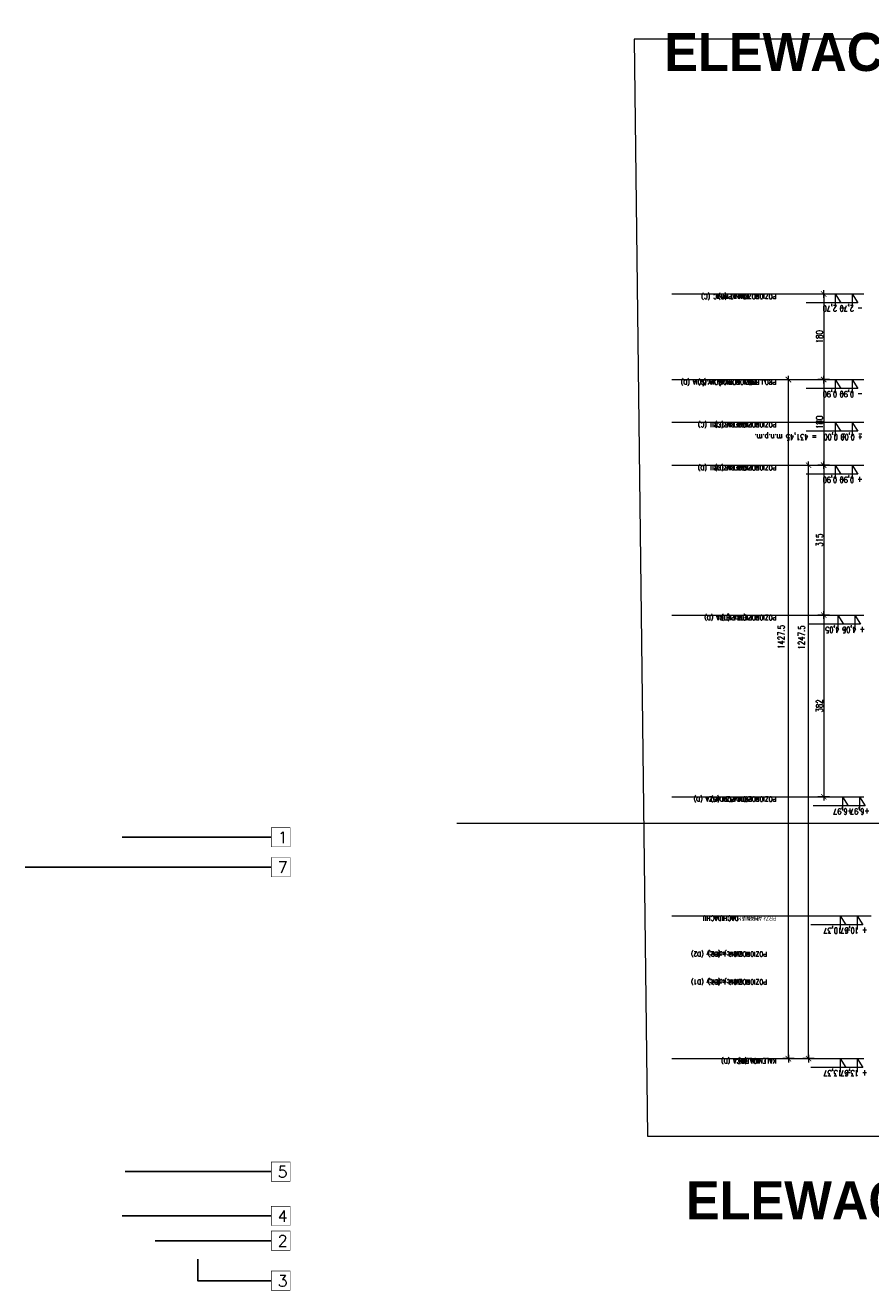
# Model space of a CAD drawing. Header units: millimetres. Extents: x 28291 to 177760, y -399809 to -170937.
# Tile 69 of 256: x 56117 to 57893, y -205603 to -202943. Entities that reach past the tile are written whole.
import ezdxf

# ---------------------------------------------------------------- set-up
doc = ezdxf.new("R2010")
doc.units = ezdxf.units.MM
doc.layers.get('0').update_dxf_attribs({"lineweight": 0})
for name, color, linetype, lineweight in [('!! 0_ Opis', 8, 'Continuous', 13), ('!! 1  WYDZIELENIE PPOŻ', 252, 'Continuous', 0), ('0-rzedne-blok', 62, 'Continuous', 13)]:
    doc.layers.add(name, color=color, linetype=linetype, lineweight=lineweight)
for name, color, linetype, lineweight, plot in [('!! 0_bloki rzędnych', 7, 'Continuous', 0, False), ('!! 0_ramki', 66, 'Continuous', 9, False), ('ND', 240, 'Continuous', 0, False)]:
    doc.layers.add(name, color=color, linetype=linetype, lineweight=lineweight, plot=plot)
doc.layers.add('!! 2_oznaczenia narozniki', color=7, linetype='Continuous')
doc.layers.add('!!_1  OPISY ELEWACJE', color=250, linetype='Continuous')
doc.styles.add('DEUTSCH', font='SIMPLEX8')
doc.styles.add('SIMPLEX', font='simplex.shx', dxfattribs={"width": 0.77})
doc.styles.add('Stil2', font='arial.ttf')
doc.styles.add('STYLE10', font='arialbd.ttf')
doc.styles.add('TXT', font='simplex.shx')
doc.dimstyles.new('OL PB 100', dxfattribs={"dimscale": 4, "dimtxt": 3.5, "dimasz": 0.2, "dimexe": 10, "dimexo": 10, "dimgap": 0.5, "dimtad": 1, "dimdec": 1, "dimrnd": 0.5, "dimzin": 9, "dimdsep": 46, "dimtxsty": 'SIMPLEX', "dimblk": 'thick_MSz', "dimcen": 0.05, "dimdle": 8, "dimse1": 1, "dimse2": 1, "dimclrd": 256, "dimclre": 256, "dimclrt": 3, "dimadec": 1, "dimazin": 2, "dimtfac": 1, "dimtdec": 1, "dimtix": 1, "dimtofl": 0, "dimtmove": 2, "dimatfit": 3, "dimldrblk": 'thick_MSz', "dimfxl": 10, "dimfxlon": 1, "dimtolj": 1, "dimlwd": -1, "dimlwe": -1, "dimarcsym": 0})

# ---------------------------------------------------------------- blocks, each defined once
blk = doc.blocks.new('D_kota')
for p, q in [((8.7, 0), (8.7, 23)), ((-0.8, 15), (8.7, 15)), ((8.7, 0), (-0.8, 15))]:
    blk.add_line(p, q)
blk.add_lwpolyline([(-0.8, 15), (57.9, 15)])
at = {"style": 'DEUTSCH', "width": 0.8}
blk.add_attdef('POZ.ARCH', (7.3, 19.7), '', height=10, dxfattribs=at)
blk = doc.blocks.new('thick_MSz')
for p, q in [((-10, 0), (10, 0)), ((0, 15), (0, -15))]:
    blk.add_line(p, q)
at = {"const_width": 2, "elevation": 2}
blk.add_lwpolyline([(-7.1, -7.1), (7.1, 7.1)], dxfattribs=at)
blk = doc.blocks.new('*D3800')
at = {"layer": 'DEFPOINTS', "color": 0, "ltscale": 100, "transparency": 16777216}
for p in [(-7256.9, 8688.1), (-7256.9, 8610.3), (-6009.6, 8600.1)]:
    blk.add_point(p, dxfattribs=at)
at = {"layer": 'ND', "ltscale": 100, "transparency": 16777216}
blk.add_line((-6010.4, 8610.3), (-7256.1, 8610.3), dxfattribs=at)
at = {"layer": 'ND', "ltscale": 100, "transparency": 16777216, "xscale": 0.8, "yscale": 0.8, "zscale": 0.8}
for p, rotation in [((-7256.9, 8610.3), 180.0000000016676), ((-6009.6, 8610.3), 1.667526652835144e-09)]:
    blk.add_blockref('thick_MSz', p, dxfattribs=dict(at, rotation=rotation))
at = {"layer": 'ND', "color": 3, "ltscale": 100, "transparency": 16777216, "insert": (-6894.8, 8595.3), "char_height": 14, "attachment_point": 5, "rotation": 180, "style": 'SIMPLEX'}
blk.add_mtext('\\A1;1247.5', dxfattribs=at)
blk = doc.blocks.new('*D3801')
at = {"layer": 'DEFPOINTS', "color": 0, "ltscale": 100, "transparency": 16777216}
for p in [(-7436.9, 8703.8), (-7256.9, 8703.8), (-7256.9, 8642)]:
    blk.add_point(p, dxfattribs=at)
at = {"layer": 'ND', "ltscale": 100, "transparency": 16777216}
blk.add_line((-7436.1, 8642), (-7257.7, 8642), dxfattribs=at)
at = {"layer": 'ND', "ltscale": 100, "transparency": 16777216, "xscale": 0.8, "yscale": 0.8, "zscale": 0.8}
for p, rotation in [((-7436.9, 8642), 180.0000000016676), ((-7256.9, 8642), 1.667526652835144e-09)]:
    blk.add_blockref('thick_MSz', p, dxfattribs=dict(at, rotation=rotation))
at = {"layer": 'ND', "color": 3, "ltscale": 100, "transparency": 16777216, "insert": (-7346.9, 8633), "char_height": 14, "attachment_point": 5, "rotation": 180, "style": 'SIMPLEX'}
blk.add_mtext('\\A1;180', dxfattribs=at)
blk = doc.blocks.new('*D3802')
at = {"layer": 'DEFPOINTS', "color": 0, "ltscale": 100, "transparency": 16777216}
for p in [(-7256.9, 8703.8), (-6941.9, 8703.8), (-6941.9, 8642)]:
    blk.add_point(p, dxfattribs=at)
at = {"layer": 'ND', "ltscale": 100, "transparency": 16777216}
blk.add_line((-7256.1, 8642), (-6942.7, 8642), dxfattribs=at)
at = {"layer": 'ND', "ltscale": 100, "transparency": 16777216, "xscale": 0.8, "yscale": 0.8, "zscale": 0.8, "rotation": 180}
blk.add_blockref('thick_MSz', (-7256.9, 8642), dxfattribs=at)
at = {"layer": 'ND', "ltscale": 100, "transparency": 16777216, "xscale": 0.8, "yscale": 0.8, "zscale": 0.8}
blk.add_blockref('thick_MSz', (-6941.9, 8642), dxfattribs=at)
at = {"layer": 'ND', "color": 3, "ltscale": 100, "transparency": 16777216, "insert": (-7099.4, 8633), "char_height": 14, "attachment_point": 5, "rotation": 180, "style": 'SIMPLEX'}
blk.add_mtext('\\A1;315', dxfattribs=at)
blk = doc.blocks.new('*D3803')
at = {"layer": 'DEFPOINTS', "color": 0, "ltscale": 100, "transparency": 16777216}
for p in [(-6941.9, 8703.8), (-6559.9, 8703.8), (-6559.9, 8642)]:
    blk.add_point(p, dxfattribs=at)
at = {"layer": 'ND', "ltscale": 100, "transparency": 16777216}
blk.add_line((-6941.1, 8642), (-6560.7, 8642), dxfattribs=at)
at = {"layer": 'ND', "ltscale": 100, "transparency": 16777216, "xscale": 0.8, "yscale": 0.8, "zscale": 0.8, "rotation": 180}
blk.add_blockref('thick_MSz', (-6941.9, 8642), dxfattribs=at)
at = {"layer": 'ND', "ltscale": 100, "transparency": 16777216, "xscale": 0.8, "yscale": 0.8, "zscale": 0.8}
blk.add_blockref('thick_MSz', (-6559.9, 8642), dxfattribs=at)
at = {"layer": 'ND', "color": 3, "ltscale": 100, "transparency": 16777216, "insert": (-6750.9, 8633), "char_height": 14, "attachment_point": 5, "rotation": 180, "style": 'SIMPLEX'}
blk.add_mtext('\\A1;382', dxfattribs=at)
blk = doc.blocks.new('*D3804')
at = {"layer": 'DEFPOINTS', "color": 0, "ltscale": 100, "transparency": 16777216}
for p in [(-7616.9, 8679.3), (-7436.9, 8679.3), (-7436.9, 8642)]:
    blk.add_point(p, dxfattribs=at)
at = {"layer": 'ND', "ltscale": 100, "transparency": 16777216}
blk.add_line((-7616.1, 8642), (-7437.7, 8642), dxfattribs=at)
at = {"layer": 'ND', "ltscale": 100, "transparency": 16777216, "xscale": 0.8, "yscale": 0.8, "zscale": 0.8}
for p, rotation in [((-7616.9, 8642), 180.0000000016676), ((-7436.9, 8642), 1.667526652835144e-09)]:
    blk.add_blockref('thick_MSz', p, dxfattribs=dict(at, rotation=rotation))
at = {"layer": 'ND', "color": 3, "ltscale": 100, "transparency": 16777216, "insert": (-7526.9, 8633), "char_height": 14, "attachment_point": 5, "rotation": 180, "style": 'SIMPLEX'}
blk.add_mtext('\\A1;180', dxfattribs=at)
blk = doc.blocks.new('*D3805')
at = {"layer": 'DEFPOINTS', "color": 0, "ltscale": 100, "transparency": 16777216}
for p in [(-7436.9, 8688.1), (-7436.9, 8567.8), (-6009.6, 8557.6)]:
    blk.add_point(p, dxfattribs=at)
at = {"layer": 'ND', "ltscale": 100, "transparency": 16777216}
blk.add_line((-6010.4, 8567.8), (-7436.1, 8567.8), dxfattribs=at)
at = {"layer": 'ND', "ltscale": 100, "transparency": 16777216, "xscale": 0.8, "yscale": 0.8, "zscale": 0.8}
for p, rotation in [((-7436.9, 8567.8), 180.0000000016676), ((-6009.6, 8567.8), 1.667526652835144e-09)]:
    blk.add_blockref('thick_MSz', p, dxfattribs=dict(at, rotation=rotation))
at = {"layer": 'ND', "color": 3, "ltscale": 100, "transparency": 16777216, "insert": (-6895.9, 8552.8), "char_height": 14, "attachment_point": 5, "rotation": 180, "style": 'SIMPLEX'}
blk.add_mtext('\\A1;1427.5', dxfattribs=at)
blk = doc.blocks.new('rzędne elewacje')
at = {"layer": '0-rzedne-blok'}
for p, q in [((45186.1, -202764.8), (45186.1, -202618)), ((45366.1, -202764.8), (45366.1, -202618)), ((45546.1, -202764.8), (45546.1, -202618)), ((45861.1, -202764.8), (45861.1, -202618)), ((46243.1, -202764.8), (46243.1, -202618)), ((46493.6, -202764.8), (46493.6, -202618)), ((46793.4, -202764.8), (46793.4, -202618)), ((45186.1, -203021.7), (45186.1, -202819.8)), ((45366.1, -203021.7), (45366.1, -202819.8)), ((45546.1, -203021.7), (45546.1, -202819.8)), ((45861.1, -203021.7), (45861.1, -202819.8)), ((46243.1, -203021.7), (46243.1, -202819.8)), ((46493.6, -203021.7), (46493.6, -202819.8)), ((46793.4, -203021.7), (46793.4, -202819.8))]:
    blk.add_line(p, q, dxfattribs=at)
for points in [[(45456.1, -202618), (45456.1, -202764.8)], [(46493.6, -202764.8), (46493.6, -202618)], [(45456.1, -202819.8), (45456.1, -203021.7)], [(46493.6, -203021.7), (46493.6, -202819.8)]]:
    blk.add_lwpolyline(points, dxfattribs=at)
ref = blk.add_blockref('D_kota', (46243.1, -202652.1), dxfattribs=dict(at, xscale=1.250000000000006, yscale=1.250000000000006, zscale=1.250000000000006, rotation=270))
ref.add_attrib('POZ.ARCH', '+6,97', (46267.7, -202641.3), dxfattribs={"layer": '0', "height": 12.5, "rotation": 270, "style": 'DEUTSCH', "width": 0.8})
ref = blk.add_blockref('D_kota', (45186.1, -202667.3), dxfattribs=dict(at, xscale=1.250000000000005, yscale=1.250000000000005, zscale=1.250000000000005, rotation=270))
ref.add_attrib('POZ.ARCH', '- 2,70  ', (45210.7, -202656.5), dxfattribs={"layer": '0', "height": 12.5, "rotation": 270, "style": 'DEUTSCH', "width": 0.8})
ref = blk.add_blockref('D_kota', (45366.1, -202667.3), dxfattribs=dict(at, xscale=1.250000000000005, yscale=1.250000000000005, zscale=1.250000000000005, rotation=270))
ref.add_attrib('POZ.ARCH', '- 0,90  ', (45390.7, -202656.5), dxfattribs={"layer": '0', "height": 12.5, "rotation": 270, "style": 'DEUTSCH', "width": 0.8})
ref = blk.add_blockref('D_kota', (45456.1, -202667.3), dxfattribs=dict(at, xscale=1.250000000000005, yscale=1.250000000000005, zscale=1.250000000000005, rotation=270))
ref.add_attrib('POZ.ARCH', '%%p 0,00  = 431,45 m.n.p.m.', (45480.7, -202656.5), dxfattribs={"layer": '0', "height": 12.5, "rotation": 270, "style": 'DEUTSCH', "width": 0.8})
ref = blk.add_blockref('D_kota', (45546.1, -202667.3), dxfattribs=dict(at, xscale=1.250000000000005, yscale=1.250000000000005, zscale=1.250000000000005, rotation=270))
ref.add_attrib('POZ.ARCH', '+ 0,90  ', (45570.7, -202656.5), dxfattribs={"layer": '0', "height": 12.5, "rotation": 270, "style": 'DEUTSCH', "width": 0.8})
ref = blk.add_blockref('D_kota', (45861.6, -202661.9), dxfattribs=dict(at, xscale=1.250000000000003, yscale=1.250000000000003, zscale=1.250000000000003, rotation=269.9999999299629))
ref.add_attrib('POZ.ARCH', '+ 4,05', (45886.2, -202651.1), dxfattribs={"layer": '0', "height": 12.5, "rotation": 270, "style": 'DEUTSCH', "width": 0.8})
ref = blk.add_blockref('D_kota', (46493.6, -202656.9), dxfattribs=dict(at, xscale=1.250000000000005, yscale=1.250000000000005, zscale=1.250000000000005, rotation=270))
ref.add_attrib('POZ.ARCH', '+ 10,37', (46518.2, -202646.1), dxfattribs={"layer": '0', "height": 12.5, "rotation": 270, "style": 'DEUTSCH', "width": 0.8})
ref = blk.add_blockref('D_kota', (46793.4, -202656.9), dxfattribs=dict(at, xscale=1.250000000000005, yscale=1.250000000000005, zscale=1.250000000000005, rotation=270))
ref.add_attrib('POZ.ARCH', '+ 13,37', (46818, -202646.1), dxfattribs={"layer": '0', "height": 12.5, "rotation": 270, "style": 'DEUTSCH', "width": 0.8})
at = {"layer": '0-rzedne-blok', "style": 'SIMPLEX', "width": 0.77}
for s, p in [('POZIOM  PIWNIC (C)', (45186.7, -202837.1)), ('PROJ. POZIOM WYJŚCIA (D)', (45366.7, -202837.1)), ('POZIOM PARTERU (C)', (45456.1, -202837.1)), ('POZIOM PARTERU (D)', (45546.7, -202837.1)), ('POZIOM PIĘTRA (D)', (45861.7, -202837.1)), ('POZIOM PODDASZA (D)', (46243.1, -202837.1)), ('PRZŁAMANIE DACHU', (46493.6, -202837.1)), ('KALENICA (D)', (46793.4, -202837.1)), ('POZIOM kalnicy (D2)', (46568.8, -202856.7, 0)), ('POZIOM kalnicy (D1)', (46627.4, -202856.7, 0))]:
    blk.add_text(s, height=10, rotation=270, dxfattribs=at).set_placement(p)
blk = doc.blocks.new('BLOK POZIOMY SALA GIMNASTYCZNA')
for p, q in [((-7616.85, 8430.57), (-7616.85, 8688.11)), ((-7436.85, 8430.57), (-7436.85, 8688.11)), ((-7256.85, 8430.57), (-7256.85, 8688.11)), ((-6941.85, 8430.57), (-6941.85, 8688.11)), ((-6559.85, 8401.77), (-6559.85, 8659.32)), ((-6309.42, 8401.77), (-6309.42, 8659.32)), ((-6009.57, 8401.77), (-6009.57, 8659.32))]:
    blk.add_line(p, q)
for points in [[(-6309.42, 8401.77), (-6309.42, 8741.67)], [(-7346.85, 8712.69), (-7346.85, 8429.66)]]:
    blk.add_lwpolyline(points)
at = {"layer": '0-rzedne-blok'}
ref = blk.add_blockref('D_kota', (-6941.38, 8718.1), dxfattribs=dict(at, xscale=1.250000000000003, yscale=1.250000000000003, zscale=1.250000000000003, rotation=269.9999999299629))
ref.add_attrib('POZ.ARCH', '+ 4,05', (-6916.8, 8728.93), dxfattribs={"layer": '0', "height": 12.5, "rotation": 270, "style": 'DEUTSCH', "width": 0.8})
ref = blk.add_blockref('D_kota', (-6559.85, 8727.86), dxfattribs=dict(at, xscale=1.250000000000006, yscale=1.250000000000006, zscale=1.250000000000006, rotation=270))
ref.add_attrib('POZ.ARCH', '+6,97', (-6535.27, 8738.69), dxfattribs={"layer": '0', "height": 12.5, "rotation": 270, "style": 'DEUTSCH', "width": 0.8})
ref = blk.add_blockref('D_kota', (-6309.42, 8723.05), dxfattribs=dict(at, xscale=1.250000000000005, yscale=1.250000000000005, zscale=1.250000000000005, rotation=270))
ref.add_attrib('POZ.ARCH', '+ 10,37', (-6284.84, 8733.88), dxfattribs={"layer": '0', "height": 12.5, "rotation": 270, "style": 'DEUTSCH', "width": 0.8})
ref = blk.add_blockref('D_kota', (-6009.57, 8723.05), dxfattribs=dict(at, xscale=1.250000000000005, yscale=1.250000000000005, zscale=1.250000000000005, rotation=270))
ref.add_attrib('POZ.ARCH', '+ 13,37', (-5984.99, 8733.88), dxfattribs={"layer": '0', "height": 12.5, "rotation": 270, "style": 'DEUTSCH', "width": 0.8})
ref = blk.add_blockref('D_kota', (-7616.85, 8712.69), dxfattribs=dict(at, xscale=1.250000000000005, yscale=1.250000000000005, zscale=1.250000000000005, rotation=270))
ref.add_attrib('POZ.ARCH', '- 2,70  ', (-7592.27, 8723.52), dxfattribs={"layer": '0', "height": 12.5, "rotation": 270, "style": 'DEUTSCH', "width": 0.8})
ref = blk.add_blockref('D_kota', (-7436.85, 8712.69), dxfattribs=dict(at, xscale=1.250000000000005, yscale=1.250000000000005, zscale=1.250000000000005, rotation=270))
ref.add_attrib('POZ.ARCH', '- 0,90  ', (-7412.27, 8723.52), dxfattribs={"layer": '0', "height": 12.5, "rotation": 270, "style": 'DEUTSCH', "width": 0.8})
ref = blk.add_blockref('D_kota', (-7346.85, 8712.69), dxfattribs=dict(at, xscale=1.250000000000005, yscale=1.250000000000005, zscale=1.250000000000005, rotation=270))
ref.add_attrib('POZ.ARCH', '%%p 0,00  ', (-7322.27, 8723.52), dxfattribs={"layer": '0', "height": 12.5, "rotation": 270, "style": 'DEUTSCH', "width": 0.8})
ref = blk.add_blockref('D_kota', (-7256.85, 8712.69), dxfattribs=dict(at, xscale=1.250000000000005, yscale=1.250000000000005, zscale=1.250000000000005, rotation=270))
ref.add_attrib('POZ.ARCH', '+ 0,90  ', (-7232.27, 8723.52), dxfattribs={"layer": '0', "height": 12.5, "rotation": 270, "style": 'DEUTSCH', "width": 0.8})
at = {"layer": '!! 2_oznaczenia narozniki', "style": 'Stil2'}
for s, p in [('okap  (c)', (-7001.2, 8840.75)), ('okap  (AB)', (-6770.44, 8840.75)), ('okap  (D)', (-6534.48, 8840.75))]:
    blk.add_text(s, height=12, rotation=270, dxfattribs=at).set_placement(p)
at = {"style": 'SIMPLEX', "width": 0.77}
for s, p in [('POZIOM  PIWNIC (C)', (-7616.31, 8542.85)), ('PROJ. POZIOM WYJŚCIA (D)', (-7436.31, 8542.85)), ('POZIOM PARTERU (C)', (-7346.85, 8542.85)), ('POZIOM PARTERU (D)', (-7256.31, 8542.85)), ('POZIOM PIĘTRA (D)', (-6941.31, 8542.85)), ('POZIOM PODDASZA (D)', (-6559.85, 8542.85)), ('PRZŁAMANIE DACHU', (-6309.42, 8542.85)), ('KALENICA (D)', (-6009.57, 8542.85)), ('POZIOM kalnicy (D2)', (-6234.21, 8523.33, -0.04)), ('POZIOM kalnicy (D1)', (-6175.6, 8523.33, -0.04))]:
    blk.add_text(s, height=10, rotation=270, dxfattribs=at).set_placement(p)
at = {"layer": 'ND', "ltscale": 100}
for base, p1, p2, picture, middle in [((-7256.85, 8641.97), (-7436.85, 8703.84), (-7256.85, 8703.84), '*D3801', (-7346.85, 8632.97)), ((-7436.85, 8641.97), (-7616.85, 8679.26), (-7436.85, 8679.26), '*D3804', (-7526.85, 8632.97))]:
    dim = blk.add_linear_dim(base=base, p1=p1, p2=p2, angle=0, dimstyle='OL PB 100', dxfattribs=at)
    dim.commit()
    dim.dimension.update_dxf_attribs({"geometry": picture, "text_midpoint": middle})
for base, p1, p2, picture, middle in [((-6941.85, 8641.97), (-7256.85, 8703.84), (-6941.85, 8703.84), '*D3802', (-7099.35, 8632.97)), ((-6559.85, 8641.97), (-6941.85, 8703.84), (-6559.85, 8703.84), '*D3803', (-6750.85, 8632.97))]:
    dim = blk.add_linear_dim(base=base, p1=p1, p2=p2, dimstyle='OL PB 100', dxfattribs=at)
    dim.commit()
    dim.dimension.update_dxf_attribs({"geometry": picture, "text_midpoint": middle})
for base, p1, p2, picture, middle in [((-7436.85, 8567.75), (-6009.57, 8557.61), (-7436.85, 8688.11), '*D3805', (-6895.9, 8552.8)), ((-7256.85, 8610.27), (-6009.57, 8600.13), (-7256.85, 8688.11), '*D3800', (-6894.77, 8595.31))]:
    dim = blk.add_linear_dim(base=base, p1=p1, p2=p2, angle=0, dimstyle='OL PB 100', dxfattribs=at)
    dim.commit()
    dim.dimension.update_dxf_attribs({"geometry": picture, "text_midpoint": middle, "dimtype": 160})

msp = doc.modelspace()

# ---------------------------------------------------------------- linework, layer by layer
at = {"layer": '!! 0_ramki'}
msp.add_lwpolyline([(57423.43585, -205278.37862), (64626.72452, -205278.37862), (64599.09384, -202972.5386), (57395.80517, -202972.5386)], close=True, dxfattribs=at)
at = {"layer": '!! 1  WYDZIELENIE PPOŻ'}
msp.add_lwpolyline([(59090.59686, -204620.86029), (57023.31395, -204620.86029)], dxfattribs=at)
at = {"layer": '!!_1  OPISY ELEWACJE', "const_width": 1.2}
for points in [[(56633.15142, -204670.27223), (56633.15142, -204629.72744), (56672.86576, -204629.72744), (56672.86576, -204670.27223)], [(56633.15142, -204670.27223), (56633.15142, -204629.72744), (56672.86576, -204629.72744), (56672.86576, -204670.27223)], [(56633.15142, -204733.20443), (56633.15142, -204692.65964), (56672.86576, -204692.65964), (56672.86576, -204733.20443)], [(56633.15142, -204733.20443), (56633.15142, -204692.65964), (56672.86576, -204692.65964), (56672.86576, -204733.20443)], [(56633.15142, -205373.18019), (56633.15142, -205332.6354), (56672.86576, -205332.6354), (56672.86576, -205373.18019)], [(56633.15142, -205373.18019), (56633.15142, -205332.6354), (56672.86576, -205332.6354), (56672.86576, -205373.18019)], [(56633.15142, -205466.1796), (56633.15142, -205425.63481), (56672.86576, -205425.63481), (56672.86576, -205466.1796)], [(56633.15142, -205466.1796), (56633.15142, -205425.63481), (56672.86576, -205425.63481), (56672.86576, -205466.1796)], [(56633.15142, -205518.48256), (56633.15142, -205477.93777), (56672.86576, -205477.93777), (56672.86576, -205518.48256)], [(56633.15142, -205518.48256), (56633.15142, -205477.93777), (56672.86576, -205477.93777), (56672.86576, -205518.48256)], [(56633.15142, -205602.58574), (56633.15142, -205562.04095), (56672.86576, -205562.04095), (56672.86576, -205602.58574)], [(56633.15142, -205602.58574), (56633.15142, -205562.04095), (56672.86576, -205562.04095), (56672.86576, -205602.58574)]]:
    msp.add_lwpolyline(points, close=True, dxfattribs=at)
at = {"layer": '!!_1  OPISY ELEWACJE'}
for points in [[(56633.15142, -204649.99983), (56320.21568, -204649.99983)], [(56633.15142, -204712.93203), (56116.54332, -204712.93203)], [(56633.15142, -205352.9078), (56326.33718, -205352.9078)], [(56633.15142, -205445.90721), (56320.21568, -205445.90721)], [(56633.15142, -205498.21017), (56389.54019, -205498.21017)], [(56633.15142, -205582.31335), (56478.69926, -205582.31335), (56478.69926, -205537.07884)]]:
    msp.add_lwpolyline(points, dxfattribs=at)

# ---------------------------------------------------------------- block references
at = {"layer": '!! 0_bloki rzędnych', "rotation": 270}
msp.add_blockref('BLOK POZIOMY SALA GIMNASTYCZNA', (49151.85183, -211124.96165), dxfattribs=at)
at = {"layer": '!! 1  WYDZIELENIE PPOŻ', "rotation": 270}
msp.add_blockref('rzędne elewacje', (260496.34295, -158321.96384), dxfattribs=at)

# ---------------------------------------------------------------- texts
at = {"layer": '!! 0_ Opis', "style": 'STYLE10', "width": 0.95}
for s, p in [('ELEWACJA POŁUDNIOWA AB', (57458.92604, -203039.53698)), ('ELEWACJA PÓŁNOCNA D', (57504.4146, -205453.26132))]:
    msp.add_text(s, height=80, dxfattribs=at).set_placement(p)
at = {"layer": '!!_1  OPISY ELEWACJE', "char_height": 24, "attachment_point": 1, "style": 'TXT'}
for s, insert in [('1', (56646.85334, -204638.39606)), ('7', (56646.85334, -204701.32826)), ('5', (56646.85334, -205341.30403)), ('4', (56646.85334, -205434.30344)), ('2', (56646.85334, -205486.6064)), ('3', (56646.85334, -205570.70958))]:
    msp.add_mtext_dynamic_manual_height_columns(s, width=40.5447886, gutter_width=90, heights=[0], dxfattribs=dict(at, insert=insert))

doc.saveas('drawing.dxf')
